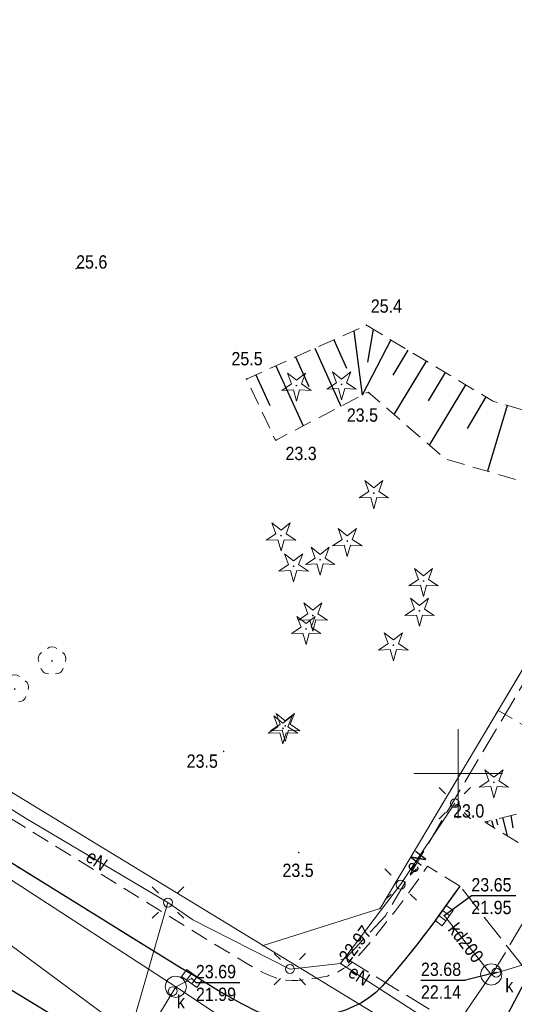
# Model space of a CAD drawing. Header units: metres. Extents: x 5490589 to 5490956, y 5935138 to 5935420.
# Tile 30 of 37: x 5490825 to 5490853, y 5935187 to 5935242. Entities that reach past the tile are written whole.
import ezdxf
from ezdxf.enums import TextEntityAlignment as Align

# ---------------------------------------------------------------- set-up
doc = ezdxf.new("R2010")
doc.units = ezdxf.units.M
doc.header["$MEASUREMENT"] = 0
for name, pattern in [('1.0_0.5', [1.5, 1, -0.5]), ('1.5_0.5', [2, 1.5, -0.5]), ('219-500', [0]), ('egkk-500', [0]), ('egug-500', [0])]:
    doc.linetypes.add(name, pattern=pattern)
doc.layers.get('0').update_dxf_attribs({"color": 2, "linetype": 'CONTINUOUS', "lineweight": 5})
for name, color, linetype in [('000 Inne (niezydentyfikowane)', 7, 'CONTINUOUS'), ('203-punkt graniczny', 7, 'CONTINUOUS'), ('217-kontur klasyfikacyjny', 7, 'CONTINUOUS'), ('218-kontur użytku gruntowego', 7, 'CONTINUOUS'), ('219-działka ewidencyjna', 7, 'CONTINUOUS'), ('chodnik', 7, 'CONTINUOUS'), ('drzewo iglaste', 7, 'CONTINUOUS'), ('drzewo liściaste', 7, 'CONTINUOUS'), ('jezdnia', 7, 'CONTINUOUS'), ('komora podziemna', 7, 'CONTINUOUS'), ('kratka ściekowa', 7, 'CONTINUOUS'), ('krawężnik', 7, 'CONTINUOUS'), ('latarnia', 7, 'CONTINUOUS'), ('pikieta naturalna', 7, 'CONTINUOUS'), ('pikieta naturalna-Atr2', 7, 'CONTINUOUS'), ('przewód elektroenergetyczny podziemny', 7, 'CONTINUOUS'), ('przewód elektroenergetyczny podziemny - ob. projektowany', 7, 'CONTINUOUS'), ('przewód elektroenergetyczny podziemny-Atr1', 7, 'CONTINUOUS'), ('przewód kanalizacyjny', 7, 'CONTINUOUS'), ('przewód kanalizacyjny - ob. projektowany', 7, 'CONTINUOUS'), ('przewód kanalizacyjny-Atr1', 7, 'CONTINUOUS'), ('przewód wodociągowy - ob. projektowany', 7, 'CONTINUOUS'), ('rzędna', 7, 'CONTINUOUS'), ('rzędna-Atr2', 7, 'CONTINUOUS'), ('rzędna-Atr3', 7, 'CONTINUOUS'), ('skarpa nieumocniona', 7, 'CONTINUOUS'), ('właz do komory lub kanału - okrągły', 7, 'CONTINUOUS'), ('właz do komory lub kanału - okrągły-Atr17', 7, 'CONTINUOUS')]:
    doc.layers.add(name, color=color, linetype=linetype)
doc.styles.get("Standard").update_dxf_attribs({"font": 'Working1250', "width": 0.75})

# ---------------------------------------------------------------- blocks, each defined once
blk = doc.blocks.new('203')
at = {"linetype": 'Continuous', "lineweight": 0}
h = blk.add_hatch(color=0, dxfattribs=at)
edge = h.paths.add_edge_path()
edge.add_arc((0, 0), 0.045, 0, 360)
blk = doc.blocks.new('PW01')
at = {"linetype": 'Continuous', "lineweight": 13}
h = blk.add_hatch(color=0, dxfattribs=at)
edge = h.paths.add_edge_path()
edge.add_arc((0, 0), 0.045, 0, 360)
blk = doc.blocks.new('OP011')
at = {"linetype": 'Continuous', "lineweight": 13}
h = blk.add_hatch(color=0, dxfattribs=at)
edge = h.paths.add_edge_path()
edge.add_arc((0, 0), 0.05, 0, 360)
at = {"color": 0, "linetype": 'Continuous', "lineweight": 13}
for p, q in [((-0.283, 0.093), (-0.512, 0.706)), ((-0.512, 0.706), (0, 0.299)), ((0, 0.299), (0.512, 0.706)), ((0.512, 0.706), (0.283, 0.093)), ((-0.828, -0.268), (-0.283, 0.093)), ((0.283, 0.093), (0.828, -0.268)), ((-0.175, -0.24), (-0.828, -0.268)), ((0, -0.87), (-0.175, -0.24)), ((0.175, -0.24), (0, -0.87)), ((0.828, -0.268), (0.175, -0.24))]:
    blk.add_line(p, q, dxfattribs=at)
blk = doc.blocks.new('OP021')
at = {"linetype": 'Continuous', "lineweight": 13}
h = blk.add_hatch(color=0, dxfattribs=at)
edge = h.paths.add_edge_path()
edge.add_arc((0, 0), 0.05, 0, 360)
at = {"color": 0, "linetype": 'Continuous', "lineweight": 13}
for centre, start, end in [((0, 0.4), 49.272, 130.728), ((-0.38, 0.124), 121.308, 202.548), ((0.38, 0.124), 337.452, 58.692), ((-0.235, -0.324), 193.221, 274.871), ((0.235, -0.324), 265.129, 346.779)]:
    blk.add_arc(centre, 0.4, start, end, dxfattribs=at)
blk = doc.blocks.new('US22')
at = {"color": 0, "linetype": 'Continuous', "lineweight": 13}
blk.add_circle((0, 0), 0.25, dxfattribs=at)
blk = doc.blocks.new('SM01')
at = {"color": 0, "linetype": 'Continuous', "lineweight": 13}
for p, q in [((-0.53, 0.531), (-0.883, 0.884)), ((0.531, 0.531), (0.884, 0.884)), ((-0.53, -0.53), (-0.883, -0.883)), ((0.531, -0.53), (0.884, -0.883))]:
    blk.add_line(p, q, dxfattribs=at)
blk.add_circle((0, 0), 0.25, dxfattribs=at)
blk = doc.blocks.new('US05')
at = {"color": 0, "linetype": 'Continuous', "lineweight": 13}
for p, q in [((-0.525, -0.25), (-0.525, 0.25)), ((-0.525, 0.25), (-0.175, 0.25)), ((-0.175, -0.25), (-0.175, 0.25)), ((-0.175, 0.25), (0.175, 0.25)), ((0.175, -0.25), (0.175, 0.25)), ((0.175, 0.25), (0.525, 0.25)), ((0.525, -0.25), (0.525, 0.25)), ((-0.525, -0.25), (-0.175, -0.25)), ((-0.175, -0.25), (0.175, -0.25)), ((0.175, -0.25), (0.525, -0.25))]:
    blk.add_line(p, q, dxfattribs=at)

msp = doc.modelspace()

# ---------------------------------------------------------------- linework, layer by layer
at = {"color": 0}
for p, q in [((5490850, 5935197.5), (5490850, 5935202.5)), ((5490850, 5935197.5), (5490850, 5935202.5)), ((5490847.5, 5935200), (5490852.5, 5935200)), ((5490847.5, 5935200), (5490852.5, 5935200))]:
    msp.add_line(p, q, dxfattribs=at)
at = {"layer": '000 Inne (niezydentyfikowane)', "color": 7, "linetype": 'Continuous', "lineweight": 25, "flags": 128}
for points in [[(5490845.21, 5935224.99), (5490844.9, 5935223.14)], [(5490843.01, 5935224.4), (5490843.72, 5935222.8)], [(5490844.12, 5935224.9), (5490844.6, 5935221.29)], [(5490846.2, 5935224.4), (5490844.6, 5935221.29)], [(5490841.93, 5935223.92), (5490843.39, 5935220.66)], [(5490847.16, 5935223.82), (5490846.32, 5935222.41)], [(5490840.85, 5935223.43), (5490841.59, 5935221.77)], [(5490839.74, 5935222.93), (5490841.27, 5935219.55)], [(5490848.19, 5935223.2), (5490846.38, 5935220.2)], [(5490838.62, 5935222.43), (5490839.4, 5935220.7)], [(5490849.27, 5935222.55), (5490848.31, 5935220.96)], [(5490850.41, 5935221.87), (5490848.37, 5935218.48)], [(5490851.56, 5935221.18), (5490850.5, 5935219.41)], [(5490852.75, 5935220.71), (5490851.65, 5935217)], [(5490851.63, 5935197.31), (5490851.64, 5935197.25)], [(5490851.88, 5935197.37), (5490851.98, 5935196.99)], [(5490852.13, 5935197.44), (5490852.21, 5935197.12)], [(5490852.5, 5935197.53), (5490852.76, 5935196.51)], [(5490852.97, 5935197.65), (5490853.07, 5935196.95)]]:
    msp.add_lwpolyline(points, dxfattribs=at)
at = {"layer": '217-kontur klasyfikacyjny', "color": 3, "linetype": 'egkk-500', "lineweight": 18, "flags": 128}
for points in [[(5490845.6, 5935192.42), (5490878.54, 5935247.67)], [(5490824.35, 5935199.28), (5490839.02, 5935190.33)], [(5490839.02, 5935190.33), (5490845.6, 5935192.42)]]:
    msp.add_lwpolyline(points, dxfattribs=at)
at = {"layer": '218-kontur użytku gruntowego', "color": 3, "linetype": 'egug-500', "lineweight": 18, "flags": 128}
for points in [[(5490845.6, 5935192.42), (5490878.54, 5935247.67)], [(5490878.54, 5935247.67), (5490845.6, 5935192.42)], [(5490824.35, 5935199.28), (5490839.02, 5935190.33)], [(5490839.02, 5935190.33), (5490824.35, 5935199.28)], [(5490839.02, 5935190.33), (5490845.6, 5935192.42)], [(5490845.6, 5935192.42), (5490839.02, 5935190.33)]]:
    msp.add_lwpolyline(points, dxfattribs=at)
at = {"layer": '219-działka ewidencyjna', "color": 7, "linetype": '219-500', "lineweight": 18, "flags": 128}
for points in [[(5490845.6, 5935192.42), (5490880.1, 5935250.29)], [(5490824.35, 5935199.28), (5490839.02, 5935190.33)], [(5490839.02, 5935190.33), (5490845.6, 5935192.42)], [(5490839.02, 5935190.33), (5490860.37, 5935177.33)]]:
    msp.add_lwpolyline(points, dxfattribs=at)
at = {"layer": 'chodnik', "color": 7, "linetype": '1.0_0.5', "lineweight": 18, "flags": 128}
for points in [[(5490850.09, 5935193.68), (5490848.28, 5935194.8), (5490847.33, 5935193.46), (5490846.45, 5935192.26), (5490845.21, 5935190.7), (5490844.54, 5935189.93), (5490844.08, 5935189.43), (5490843.8, 5935189.2), (5490843.55, 5935189.04), (5490843.25, 5935188.86), (5490842.94, 5935188.74), (5490842.64, 5935188.62), (5490842.3, 5935188.56), (5490841.99, 5935188.49), (5490841.62, 5935188.44), (5490841.3, 5935188.4), (5490840.97, 5935188.37), (5490840.64, 5935188.37), (5490840.3, 5935188.39), (5490839.97, 5935188.44), (5490839.65, 5935188.55), (5490839.34, 5935188.66), (5490839.04, 5935188.8), (5490838.2, 5935189.26), (5490836.02, 5935190.58), (5490823.22, 5935198.47), (5490818.95, 5935201.07), (5490816.85, 5935202.45), (5490813.14, 5935204.99), (5490809.05, 5935207.92), (5490805.88, 5935210.31), (5490802.69, 5935212.74), (5490798.11, 5935216.5), (5490795, 5935219.14), (5490791.24, 5935222.46), (5490787.55, 5935225.87), (5490785.37, 5935227.91), (5490782.53, 5935230.71), (5490778.34, 5935235.05), (5490774.62, 5935239.11), (5490771.35, 5935242.88), (5490769.08, 5935245.62), (5490764.11, 5935251.83), (5490761.01, 5935255.81), (5490755.83, 5935263.18), (5490753.66, 5935266.54), (5490748.77, 5935274.21), (5490747.72, 5935275.85), (5490746.84, 5935275.29), (5490746.51, 5935273.75), (5490751.86, 5935265.39), (5490754, 5935262.06), (5490762.2, 5935250.68), (5490764.74, 5935247.57), (5490767.26, 5935244.46), (5490769.8, 5935241.37), (5490773.09, 5935237.6), (5490776.46, 5935233.91), (5490778.52, 5935231.68), (5490782.03, 5935228.18), (5490784.89, 5935225.39), (5490787.83, 5935222.62), (5490790.8, 5935219.95), (5490793.82, 5935217.29), (5490796.91, 5935214.74), (5490800.35, 5935211.9), (5490805.89, 5935207.58), (5490809.92, 5935204.66), (5490814.03, 5935201.78), (5490816.97, 5935199.82), (5490825.04, 5935194.87), (5490834.38, 5935189.08), (5490835.18, 5935188.62), (5490836.52, 5935187.78), (5490837.82, 5935187.05), (5490838.71, 5935186.6), (5490839.68, 5935186.32), (5490840.17, 5935186.24), (5490840.68, 5935186.22), (5490841.17, 5935186.25), (5490841.69, 5935186.29), (5490842.2, 5935186.37), (5490842.68, 5935186.42), (5490843.16, 5935186.55), (5490843.65, 5935186.7), (5490844.11, 5935186.9), (5490844.56, 5935187.12), (5490844.97, 5935187.4), (5490845.37, 5935187.7), (5490845.74, 5935188.06), (5490846.4, 5935188.81), (5490847.03, 5935189.58), (5490847.66, 5935190.36), (5490848.57, 5935191.56)], [(5490873.83, 5935167.56), (5490860.18, 5935175.8), (5490858.93, 5935176.66), (5490858.19, 5935177.27), (5490857.44, 5935178.04), (5490856.88, 5935178.83), (5490856.58, 5935179.28), (5490856.36, 5935179.72), (5490856.12, 5935180.15), (5490856.03, 5935180.38), (5490855.92, 5935180.91), (5490855.82, 5935181.39), (5490855.81, 5935181.92), (5490855.89, 5935182.49), (5490856.06, 5935183.18), (5490856.32, 5935183.82), (5490856.48, 5935184.12), (5490856.7, 5935184.55), (5490858.95, 5935187.7), (5490857.25, 5935188.78), (5490856.84, 5935188.24), (5490856.58, 5935188.13), (5490856.34, 5935188.04), (5490856.1, 5935187.94), (5490855.59, 5935187.9), (5490855.37, 5935187.92), (5490855.14, 5935188.01), (5490854.9, 5935188.11), (5490853.97, 5935188.73), (5490852.2, 5935185.34), (5490852.65, 5935184.28), (5490853.17, 5935182.79), (5490853.46, 5935181.83), (5490853.88, 5935180.38), (5490854.09, 5935179.4), (5490854.17, 5935178.9), (5490854.23, 5935178.41), (5490854.22, 5935177.9), (5490854.18, 5935177.24), (5490854.88, 5935176.62), (5490855.71, 5935176.07), (5490857.41, 5935175.05), (5490872.81, 5935165.67)]]:
    msp.add_lwpolyline(points, close=True, dxfattribs=at)
at = {"layer": 'jezdnia', "color": 7, "linetype": '1.5_0.5', "lineweight": 18, "flags": 128}
for points in [[(5490754, 5935262.06), (5490751.86, 5935265.39), (5490746.51, 5935273.75), (5490742.63, 5935279.84), (5490738.32, 5935286.44), (5490732.44, 5935295.73), (5490722.51, 5935311.34), (5490718.74, 5935317.25), (5490717.66, 5935318.92), (5490716.6, 5935320.62), (5490715.86, 5935321.91), (5490715.17, 5935323.27), (5490713.69, 5935326.49), (5490713.08, 5935327.85), (5490712.37, 5935329.69), (5490711.86, 5935331.13), (5490710.98, 5935334.03), (5490710.54, 5935335.49), (5490710.2, 5935336.88), (5490709.91, 5935337.91), (5490709.63, 5935339.3), (5490709.38, 5935340.82), (5490709.16, 5935342.35), (5490708.93, 5935343.86), (5490708.77, 5935345.32), (5490708.64, 5935346.8), (5490708.53, 5935348.26), (5490708.49, 5935350.27), (5490708.49, 5935352.27), (5490708.52, 5935354.29), (5490708.69, 5935357.31), (5490708.92, 5935359.29), (5490709.22, 5935361.29), (5490709.44, 5935362.78), (5490709.76, 5935364.23), (5490710.63, 5935367.57), (5490711.19, 5935368.99), (5490711.62, 5935369.88), (5490712.04, 5935370.75), (5490712.55, 5935371.63), (5490712.82, 5935372.06), (5490713.19, 5935372.46), (5490713.52, 5935372.84), (5490713.91, 5935373.2), (5490714.28, 5935373.53), (5490714.72, 5935373.8), (5490715.14, 5935373.99), (5490715.59, 5935374.2), (5490716.1, 5935374.35), (5490716.58, 5935374.46), (5490717.06, 5935374.54), (5490717.59, 5935374.6), (5490718.09, 5935374.63), (5490718.59, 5935374.65), (5490719.09, 5935374.64), (5490719.58, 5935374.59), (5490720.06, 5935374.47), (5490720.55, 5935374.34), (5490721.53, 5935374.04), (5490723.41, 5935373.35), (5490702.58, 5935381.08), (5490702.88, 5935380.9), (5490703.47, 5935380.34), (5490704.14, 5935379.62), (5490704.41, 5935379.22), (5490704.74, 5935378.8), (5490705, 5935378.36), (5490705.24, 5935377.93), (5490705.41, 5935377.45), (5490705.56, 5935376.98), (5490705.82, 5935376), (5490705.91, 5935375.52), (5490705.96, 5935375), (5490705.84, 5935373.98), (5490705.68, 5935373.03), (5490704.59, 5935369.2), (5490704.16, 5935367.65), (5490703.32, 5935364.34), (5490702.95, 5935362.4), (5490702.62, 5935360.41), (5490702.37, 5935358.41), (5490702.21, 5935356.95), (5490702.11, 5935355.46), (5490702, 5935353.48), (5490701.86, 5935351.04), (5490701.94, 5935349.48), (5490702, 5935347.48), (5490702.1, 5935345.49), (5490702.32, 5935343.51), (5490702.58, 5935341.53), (5490702.9, 5935339.58), (5490703.23, 5935337.6), (5490704.2, 5935333.72), (5490704.64, 5935332.3), (5490705.46, 5935329.97), (5490706.14, 5935328.08), (5490707.1, 5935325.83), (5490707.95, 5935324), (5490709.1, 5935321.76), (5490710.29, 5935319.58), (5490711.29, 5935317.81), (5490714.53, 5935312.73), (5490717.75, 5935307.69), (5490721, 5935302.68), (5490723.92, 5935298.01), (5490727.38, 5935292.63), (5490730.7, 5935287.45), (5490733.32, 5935283.34), (5490733.85, 5935282.52), (5490734.55, 5935281.41), (5490739.74, 5935273.17), (5490741.9, 5935269.87), (5490746.8, 5935262.16), (5490748.88, 5935258.81), (5490749.4, 5935257.88), (5490749.6, 5935257.24), (5490749.69, 5935256.22), (5490749.7, 5935255.72), (5490749.66, 5935254.72), (5490749.48, 5935253.71), (5490749.24, 5935252.74), (5490748.89, 5935251.77), (5490748.72, 5935251.33), (5490748.47, 5935250.87), (5490747.84, 5935249.96), (5490747.2, 5935249.3), (5490746.48, 5935248.68), (5490745.65, 5935248.12), (5490744.74, 5935247.55), (5490712.74, 5935230.16), (5490703.54, 5935225.12), (5490693.9, 5935219.85), (5490693.4, 5935219.62), (5490692.46, 5935219.23), (5490691.54, 5935218.92), (5490691.09, 5935218.79), (5490690.08, 5935218.63), (5490689.05, 5935218.54), (5490688.53, 5935218.56), (5490687.54, 5935218.63), (5490687.06, 5935218.73), (5490686.07, 5935219.05), (5490685.61, 5935219.22), (5490685.15, 5935219.42), (5490684.72, 5935219.66), (5490684.28, 5935219.91), (5490683.86, 5935220.2), (5490683.46, 5935220.5), (5490683.06, 5935220.82), (5490682.69, 5935221.17), (5490682.34, 5935221.51), (5490682.03, 5935221.84), (5490681.58, 5935222.25), (5490692, 5935203.21), (5490691.95, 5935203.64), (5490691.81, 5935204.11), (5490691.67, 5935204.57), (5490691.58, 5935205.09), (5490691.5, 5935205.57), (5490691.45, 5935206.08), (5490691.44, 5935206.59), (5490691.46, 5935207.1), (5490691.51, 5935207.6), (5490691.57, 5935208.09), (5490691.67, 5935208.6), (5490691.79, 5935209.07), (5490691.97, 5935209.54), (5490692.16, 5935210.01), (5490692.38, 5935210.47), (5490692.6, 5935210.92), (5490692.87, 5935211.35), (5490693.16, 5935211.75), (5490693.44, 5935212.14), (5490693.82, 5935212.5), (5490694.17, 5935212.86), (5490694.55, 5935213.19), (5490694.94, 5935213.49), (5490695.79, 5935214.04), (5490696.66, 5935214.53), (5490697.52, 5935215.02), (5490700.98, 5935216.88), (5490713.43, 5935223.69), (5490747.61, 5935242.42), (5490749.35, 5935243.37), (5490751.08, 5935244.31), (5490752.54, 5935244.93), (5490753.48, 5935245.27), (5490754.44, 5935245.5), (5490755.47, 5935245.62), (5490756.49, 5935245.57), (5490757.44, 5935245.48), (5490757.94, 5935245.33), (5490758.44, 5935245.18), (5490758.97, 5935244.88), (5490759.4, 5935244.58), (5490760.1, 5935243.77), (5490762.52, 5935240.67), (5490764.56, 5935238.37), (5490768.95, 5935233.26), (5490770.95, 5935231.1), (5490772.99, 5935228.9), (5490777.19, 5935224.62), (5490781.53, 5935220.39), (5490785.9, 5935216.42), (5490790.42, 5935212.45), (5490793, 5935210.21), (5490794.96, 5935208.49), (5490798.17, 5935206.07), (5490801.3, 5935203.57), (5490802.88, 5935202.4), (5490805.26, 5935200.59), (5490810.19, 5935197.14), (5490813.47, 5935194.9), (5490818.52, 5935191.68), (5490820, 5935190.79), (5490832.04, 5935183.46), (5490835.43, 5935181.38), (5490842.37, 5935177.14), (5490842.16, 5935176.8), (5490843.47, 5935176), (5490843.72, 5935176.35), (5490850.85, 5935171.98), (5490854.26, 5935169.93), (5490861.26, 5935165.65), (5490866.4, 5935162.52), (5490869.81, 5935160.5), (5490872.81, 5935165.67), (5490863.37, 5935171.42), (5490857.41, 5935175.05), (5490855.71, 5935176.07), (5490854.88, 5935176.62), (5490854.18, 5935177.24), (5490853.76, 5935177.67), (5490853.43, 5935178.05), (5490853.12, 5935178.46), (5490852.87, 5935178.88), (5490852.62, 5935179.32), (5490852.42, 5935179.78), (5490852.23, 5935180.26), (5490852.07, 5935180.73), (5490851.98, 5935181.24), (5490851.9, 5935181.72), (5490851.84, 5935182.21), (5490851.82, 5935182.71), (5490851.84, 5935183.22), (5490851.86, 5935183.73), (5490851.92, 5935184.22), (5490852.03, 5935184.71), (5490852.2, 5935185.34), (5490853.97, 5935188.73), (5490850.09, 5935193.68), (5490848.57, 5935191.56), (5490847.66, 5935190.36), (5490847.03, 5935189.58), (5490846.4, 5935188.81), (5490845.74, 5935188.06), (5490845.37, 5935187.7), (5490844.97, 5935187.4), (5490844.56, 5935187.12), (5490844.11, 5935186.9), (5490843.65, 5935186.7), (5490843.16, 5935186.55), (5490842.68, 5935186.42), (5490842.2, 5935186.37), (5490841.69, 5935186.29), (5490841.17, 5935186.25), (5490840.68, 5935186.22), (5490840.17, 5935186.24), (5490839.68, 5935186.32), (5490838.71, 5935186.6), (5490837.82, 5935187.05), (5490836.52, 5935187.78), (5490835.18, 5935188.62), (5490834.38, 5935189.08), (5490825.04, 5935194.87), (5490816.97, 5935199.82), (5490814.03, 5935201.78), (5490809.92, 5935204.66), (5490805.89, 5935207.58), (5490800.35, 5935211.9), (5490796.91, 5935214.74), (5490793.82, 5935217.29), (5490790.8, 5935219.95), (5490787.83, 5935222.62), (5490784.89, 5935225.39), (5490782.03, 5935228.18), (5490778.52, 5935231.68), (5490776.46, 5935233.91), (5490773.09, 5935237.6), (5490769.8, 5935241.37), (5490767.26, 5935244.46), (5490764.74, 5935247.57), (5490762.2, 5935250.68)], [(5490821.34, 5935184.5), (5490820.85, 5935183.75), (5490825.7, 5935180.65), (5490826.22, 5935181.5), (5490826.64, 5935182.02), (5490827.01, 5935182.38), (5490827.43, 5935182.69), (5490827.8, 5935182.9), (5490828.87, 5935183.21), (5490829.37, 5935183.3), (5490829.87, 5935183.37), (5490830.38, 5935183.38), (5490830.88, 5935183.39), (5490832.04, 5935183.46), (5490820, 5935190.79), (5490820.83, 5935189.48), (5490821.1, 5935189.07), (5490821.36, 5935188.63), (5490821.58, 5935188.18), (5490821.77, 5935187.7), (5490821.9, 5935187.21), (5490821.92, 5935186.53), (5490821.88, 5935186.16), (5490821.76, 5935185.66), (5490821.62, 5935185.18)]]:
    msp.add_lwpolyline(points, close=True, dxfattribs=at)
at = {"layer": 'komora podziemna', "color": 34, "linetype": 'Continuous', "lineweight": 18, "flags": 128}
for points in [[(5490851.86, 5935189.31), (5490852.09, 5935189.26), (5490852.28, 5935189.13), (5490852.41, 5935188.94), (5490852.46, 5935188.71), (5490852.41, 5935188.48), (5490852.28, 5935188.29), (5490852.09, 5935188.16), (5490851.86, 5935188.11), (5490851.63, 5935188.16), (5490851.44, 5935188.29), (5490851.31, 5935188.48), (5490851.26, 5935188.71), (5490851.31, 5935188.94), (5490851.44, 5935189.13), (5490851.63, 5935189.26)], [(5490834.11, 5935188.62), (5490834.34, 5935188.57), (5490834.53, 5935188.44), (5490834.66, 5935188.25), (5490834.71, 5935188.02), (5490834.66, 5935187.79), (5490834.53, 5935187.6), (5490834.34, 5935187.47), (5490834.11, 5935187.42), (5490833.88, 5935187.47), (5490833.69, 5935187.6), (5490833.56, 5935187.79), (5490833.51, 5935188.02), (5490833.56, 5935188.25), (5490833.69, 5935188.44), (5490833.88, 5935188.57)]]:
    msp.add_lwpolyline(points, close=True, dxfattribs=at)
at = {"layer": 'krawężnik', "color": 7, "linetype": 'Continuous', "lineweight": 25, "flags": 128}
for points in [[(5490834.38, 5935189.08), (5490825.04, 5935194.87), (5490816.97, 5935199.82), (5490814.03, 5935201.78), (5490809.92, 5935204.66), (5490805.89, 5935207.58), (5490800.35, 5935211.9)], [(5490850.09, 5935193.68), (5490848.57, 5935191.56), (5490847.66, 5935190.36), (5490847.03, 5935189.58), (5490846.4, 5935188.81), (5490845.74, 5935188.06), (5490845.37, 5935187.7), (5490844.97, 5935187.4), (5490844.56, 5935187.12), (5490844.11, 5935186.9), (5490843.65, 5935186.7), (5490843.16, 5935186.55), (5490842.68, 5935186.42), (5490842.2, 5935186.37), (5490841.69, 5935186.29), (5490841.17, 5935186.25), (5490840.68, 5935186.22), (5490840.17, 5935186.24), (5490839.68, 5935186.32), (5490838.71, 5935186.6), (5490837.82, 5935187.05), (5490836.52, 5935187.78), (5490835.18, 5935188.62), (5490834.38, 5935189.08)], [(5490820, 5935190.79), (5490832.04, 5935183.46), (5490835.43, 5935181.38), (5490842.37, 5935177.14), (5490842.16, 5935176.8), (5490843.47, 5935176), (5490843.72, 5935176.35), (5490850.85, 5935171.98), (5490854.26, 5935169.93), (5490861.26, 5935165.65), (5490866.4, 5935162.52)], [(5490852.2, 5935185.34), (5490853.97, 5935188.73)]]:
    msp.add_lwpolyline(points, dxfattribs=at)
at = {"layer": 'przewód elektroenergetyczny podziemny', "color": 1, "linetype": 'Continuous', "lineweight": 18, "flags": 128}
for points in [[(5490833.67, 5935192.75), (5490825.66, 5935197.5), (5490815.82, 5935203.69), (5490809.7, 5935207.96), (5490801.28, 5935214.78), (5490796.7, 5935218.18), (5490792.34, 5935222.09), (5490786.87, 5935227.06), (5490781.12, 5935232.77), (5490776.77, 5935237.47), (5490769.84, 5935245.65), (5490766.68, 5935249.32)], [(5490843.38, 5935189.33), (5490846.76, 5935193.76), (5490849.81, 5935198.34)], [(5490843.38, 5935189.33), (5490840.53, 5935189.01), (5490835.07, 5935191.78), (5490833.67, 5935192.75), (5490830.73, 5935182.64)], [(5490852.57, 5935183.39), (5490843.38, 5935189.33)]]:
    msp.add_lwpolyline(points, dxfattribs=at)
at = {"layer": 'przewód elektroenergetyczny podziemny - ob. projektowany', "color": 1, "linetype": '1.5_0.5', "lineweight": 18, "flags": 128}
for points in [[(5490843.67, 5935189.62), (5490845.9, 5935192), (5490849.66, 5935198.33), (5490867.56, 5935228.4), (5490875.44, 5935241.58), (5490880.3, 5935250.13), (5490883.94, 5935259.25), (5490896.45, 5935291.94), (5490899, 5935298.62), (5490900.29, 5935301.98), (5490900, 5935303.4)], [(5490843.4, 5935189.53), (5490843.67, 5935189.62)]]:
    msp.add_lwpolyline(points, dxfattribs=at)
at = {"layer": 'przewód elektroenergetyczny podziemny - ob. projektowany', "color": 1, "linetype": '1.5_0.5', "lineweight": 18}
msp.add_lwpolyline([(5490843.67, 5935189.62), (5490857.47, 5935181.19), (5490858.94, 5935177.37), (5490861.67, 5935175.48), (5490864.47, 5935173.51), (5490886.61, 5935160.06), (5490889.86, 5935158.34), (5490893.26, 5935156.01), (5490914.426, 5935143.133)], dxfattribs=at)
at = {"layer": 'przewód kanalizacyjny', "color": 34, "linetype": 'Continuous', "lineweight": 18}
msp.add_lwpolyline([(5490843.12, 5935176.8), (5490804.89, 5935205.1), (5490770.59, 5935230.64), (5490754.39, 5935255.57), (5490729.9, 5935289.08), (5490710.57, 5935316.38), (5490703.51, 5935346.76), (5490707.95, 5935384.8), (5490676.876, 5935395.649)], dxfattribs=at)
at = {"layer": 'przewód kanalizacyjny', "color": 34, "linetype": 'Continuous', "lineweight": 18, "flags": 128}
for points in [[(5490783.18, 5935225.1), (5490796.03, 5935213.26), (5490815.38, 5935200.16), (5490834.11, 5935188.02), (5490838.66, 5935184.99), (5490845.99, 5935180.11)], [(5490851.86, 5935188.71), (5490849.21, 5935192.02)], [(5490851.86, 5935188.71), (5490854.15, 5935189.4)], [(5490834.11, 5935188.02), (5490835.01, 5935188.48)], [(5490845.99, 5935180.11), (5490851.86, 5935188.71)], [(5490828.7, 5935179.05), (5490834.11, 5935188.02)]]:
    msp.add_lwpolyline(points, dxfattribs=at)
at = {"layer": 'przewód kanalizacyjny - ob. projektowany', "color": 34, "linetype": '1.5_0.5', "lineweight": 18, "flags": 128}
msp.add_lwpolyline([(5490851.88, 5935188.66), (5490851.88, 5935188.66), (5490870.09, 5935219), (5490876.63, 5935215.07)], dxfattribs=at)
at = {"layer": 'przewód wodociągowy - ob. projektowany', "color": 5, "linetype": '1.5_0.5', "lineweight": 18, "flags": 128}
msp.add_lwpolyline([(5490863.37, 5935196.99), (5490852.29, 5935203.54)], dxfattribs=at)
at = {"layer": 'rzędna-Atr2', "color": 7}
for p, q in [((5490849.21, 5935192.02), (5490850.74, 5935193.143)), ((5490850.74, 5935193.143), (5490853.245, 5935193.143)), ((5490847.905, 5935188.39), (5490850.41, 5935188.39)), ((5490852.14, 5935188.81), (5490850.41, 5935188.39))]:
    msp.add_line(p, q, dxfattribs=at)
at = {"layer": 'rzędna-Atr2', "color": 7, "flags": 128}
msp.add_lwpolyline([(5490835.01, 5935188.48), (5490835.24, 5935188.26), (5490837.713, 5935188.26)], dxfattribs=at)
at = {"layer": 'skarpa nieumocniona', "color": 7, "linetype": '1.0_0.5', "lineweight": 18, "flags": 128}
for points in [[(5490857.73, 5935202.64), (5490858.33, 5935200.42), (5490866.43, 5935194.98), (5490870.9, 5935195.53), (5490872.05, 5935197.17), (5490881.93, 5935204.6), (5490883.34, 5935212.42), (5490879.83, 5935217.31), (5490872.11, 5935220.16), (5490860.15, 5935218.51), (5490851.94, 5935220.95), (5490844.83, 5935225.22), (5490838.09, 5935222.19), (5490839.72, 5935218.74), (5490844.93, 5935221.46), (5490849.28, 5935217.69), (5490858.85, 5935214.92), (5490870.61, 5935216.07), (5490875.45, 5935214), (5490878.06, 5935206.99), (5490867.27, 5935196.7)], [(5490857.73, 5935202.64), (5490858.33, 5935200.42), (5490866.43, 5935194.98), (5490870.9, 5935195.53), (5490872.05, 5935197.17), (5490881.93, 5935204.6), (5490883.34, 5935212.42), (5490879.83, 5935217.31), (5490872.11, 5935220.16), (5490860.15, 5935218.51), (5490851.94, 5935220.95), (5490844.83, 5935225.22), (5490838.09, 5935222.19), (5490839.72, 5935218.74), (5490844.93, 5935221.46), (5490849.28, 5935217.69), (5490858.85, 5935214.92), (5490870.61, 5935216.07), (5490875.45, 5935214), (5490878.06, 5935206.99), (5490867.27, 5935196.7)], [(5490868.26, 5935189.07), (5490866.74, 5935191.37), (5490861.05, 5935192.47), (5490853.46, 5935197.77), (5490851.51, 5935197.28), (5490855.99, 5935194.52), (5490860.04, 5935191.09), (5490863.09, 5935189.63)], [(5490868.26, 5935189.07), (5490866.74, 5935191.37), (5490861.05, 5935192.47), (5490853.46, 5935197.77), (5490851.51, 5935197.28), (5490855.99, 5935194.52), (5490860.04, 5935191.09), (5490863.09, 5935189.63)]]:
    msp.add_lwpolyline(points, close=True, dxfattribs=at)

# ---------------------------------------------------------------- block references
at = {"layer": '203-punkt graniczny', "color": 7, "linetype": 'Continuous', "lineweight": 18}
for p in [(5490845.6, 5935192.42), (5490839.02, 5935190.33)]:
    msp.add_blockref('203', p, dxfattribs=at)
at = {"layer": 'drzewo iglaste', "color": 94, "linetype": 'Continuous', "lineweight": 18}
for p in [(5490840.9, 5935221.82), (5490843.44, 5935221.89), (5490845.25, 5935215.77), (5490840.03, 5935213.39), (5490843.76, 5935213.08), (5490840.74, 5935211.66), (5490842.23, 5935212.03), (5490848.05, 5935210.83), (5490841.82, 5935208.89), (5490847.82, 5935209.16), (5490841.44, 5935208.14), (5490846.35, 5935207.22), (5490840.27, 5935202.68), (5490840.14, 5935202.54), (5490852.01, 5935199.51)]:
    msp.add_blockref('OP011', p, dxfattribs=at)
at = {"layer": 'drzewo liściaste', "color": 94, "linetype": 'Continuous', "lineweight": 18}
for p in [(5490827.15, 5935206.34), (5490825.05, 5935204.76)]:
    msp.add_blockref('OP021', p, dxfattribs=at)
at = {"layer": 'kratka ściekowa', "color": 34, "linetype": 'Continuous', "lineweight": 18}
for p, rotation in [((5490849.21, 5935192.02), 54), ((5490835.01, 5935188.48), 324)]:
    msp.add_blockref('US05', p, dxfattribs=dict(at, rotation=rotation))
at = {"layer": 'latarnia', "color": 7, "linetype": 'Continuous', "lineweight": 18}
for p in [(5490849.81, 5935198.34), (5490846.76, 5935193.76), (5490833.67, 5935192.75), (5490840.53, 5935189.01)]:
    msp.add_blockref('SM01', p, dxfattribs=at)
at = {"layer": 'pikieta naturalna', "color": 7, "linetype": 'Continuous', "lineweight": 13}
for p in [(5490828.5, 5935228.4), (5490844.83, 5935225.22), (5490838.09, 5935222.19), (5490844.99, 5935221.41), (5490839.76, 5935218.76), (5490836.8, 5935201.25), (5490851.53, 5935197.28), (5490841.03, 5935195.56)]:
    msp.add_blockref('PW01', p, dxfattribs=at)
at = {"layer": 'rzędna', "color": 34, "linetype": 'Continuous', "lineweight": 18}
for p in [(5490849.21, 5935192.02), (5490835.01, 5935188.48), (5490852.14, 5935188.81)]:
    msp.add_blockref('PW01', p, dxfattribs=at)
at = {"layer": 'rzędna', "color": 1, "linetype": 'Continuous', "lineweight": 18}
msp.add_blockref('PW01', (5490843.38, 5935189.33), dxfattribs=at)
at = {"layer": 'właz do komory lub kanału - okrągły', "color": 7, "linetype": 'Continuous', "lineweight": 18}
for p in [(5490852.14, 5935188.81), (5490833.94, 5935187.77)]:
    msp.add_blockref('US22', p, dxfattribs=at)

# ---------------------------------------------------------------- texts
at = {"layer": 'pikieta naturalna-Atr2', "color": 7, "width": 0.9}
for s, p in [('25.6', (5490828.5, 5935228.4)), ('25.4', (5490845.08, 5935225.92)), ('25.5', (5490837.24, 5935222.96)), ('23.5', (5490843.73, 5935219.79)), ('23.3', (5490840.28, 5935217.63)), ('23.5', (5490834.72, 5935200.33)), ('23.0', (5490849.71, 5935197.53)), ('23.5', (5490840.11, 5935194.19))]:
    msp.add_text(s, height=0.75, dxfattribs=at).set_placement(p)
at = {"layer": 'przewód elektroenergetyczny podziemny-Atr1', "color": 1, "width": 0.9}
for rotation, p in [(52.7, (5490847.611, 5935195.038)), (325.3, (5490829.665, 5935195.125)), (327.1, (5490844.43, 5935188.65))]:
    msp.add_text('eN', height=0.75, rotation=rotation, dxfattribs=at).set_placement(p, align=Align.MIDDLE_CENTER)
at = {"layer": 'przewód kanalizacyjny-Atr1', "color": 34, "width": 0.9}
msp.add_text('kd200', height=0.75, rotation=308.0568, dxfattribs=at).set_placement((5490850.437, 5935190.488), align=Align.MIDDLE_CENTER)
at = {"layer": 'rzędna-Atr2', "color": 34, "width": 0.9}
for s, p in [('23.65', (5490850.74, 5935193.151)), ('23.69', (5490835.24, 5935188.268)), ('23.68', (5490847.905, 5935188.398))]:
    msp.add_text(s, height=0.75, dxfattribs=at).set_placement(p, align=Align.BOTTOM_LEFT)
at = {"layer": 'rzędna-Atr2', "color": 1, "width": 0.9}
msp.add_text('22.97', height=0.75, rotation=52.6571, dxfattribs=at).set_placement((5490843.52, 5935189.513), align=Align.MIDDLE_LEFT)
at = {"layer": 'rzędna-Atr3', "color": 34, "width": 0.9}
for s, p in [('21.95', (5490850.74, 5935191.875)), ('21.99', (5490835.24, 5935186.992)), ('22.14', (5490847.905, 5935187.122))]:
    msp.add_text(s, height=0.75, dxfattribs=at).set_placement(p, align=Align.BOTTOM_LEFT)
at = {"layer": 'właz do komory lub kanału - okrągły-Atr17', "color": 7, "width": 0.9}
for p in [(5490852.655, 5935188.462), (5490834.17, 5935187.55)]:
    msp.add_text('k', height=0.75, dxfattribs=at).set_placement(p, align=Align.TOP_LEFT)

doc.saveas('drawing.dxf')
